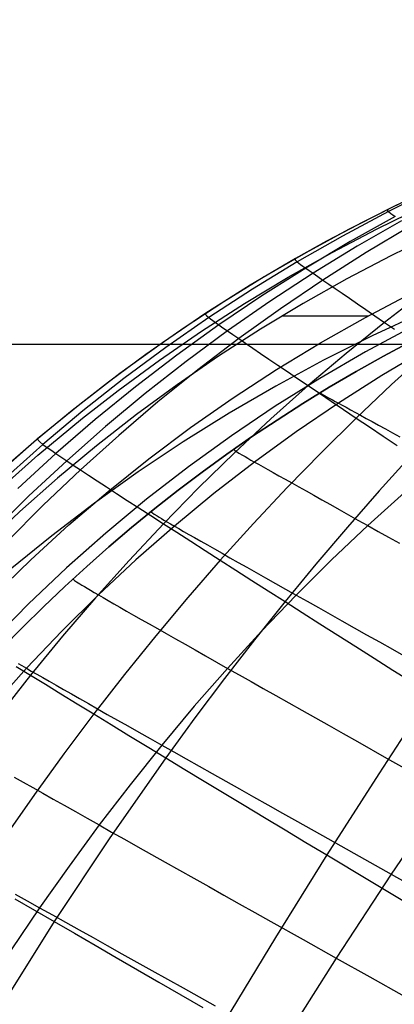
# Model space of a CAD drawing. Header units: millimetres. Extents: x -58 to 58, y -58 to 57.
# Tile 51 of 102: x 32 to 41, y -15 to 8. Entities that reach past the tile are written whole.
import ezdxf

# ---------------------------------------------------------------- set-up
doc = ezdxf.new("R2010")
doc.units = ezdxf.units.MM
doc.header["$MEASUREMENT"] = 0
doc.layers.add('Predefinito', color=5, linetype='Continuous')

msp = doc.modelspace()

# ---------------------------------------------------------------- linework, layer by layer
at = {"layer": 'Predefinito'}
for points in [[(53.846, 7.49), (52.5, 7.213), (51.185, 6.914), (49.901, 6.592), (48.649, 6.247), (47.427, 5.88), (46.235, 5.491), (45.071, 5.079), (43.937, 4.645), (42.83, 4.189), (41.751, 3.71), (40.699, 3.21), (39.674, 2.688), (38.675, 2.145), (37.702, 1.581), (36.755, 0.995), (35.832, 0.389), (34.934, -0.237), (34.06, -0.883), (33.21, -1.549), (32.382, -2.234), (31.577, -2.938)], [(53.846, 7.49), (52.5, 7.213), (51.185, 6.914), (49.901, 6.592), (48.649, 6.247), (47.427, 5.88), (46.235, 5.491), (45.071, 5.079), (43.937, 4.645), (42.83, 4.189), (41.751, 3.71), (40.699, 3.21), (39.674, 2.688), (38.675, 2.145), (37.702, 1.581), (36.755, 0.995), (35.832, 0.389), (34.934, -0.237), (34.06, -0.883), (33.21, -1.549), (32.382, -2.234), (31.577, -2.938)], [(54.037, 6.508), (52.879, 6.272), (51.726, 6.014), (50.579, 5.734), (49.439, 5.431), (48.304, 5.104), (46.615, 4.564), (46.057, 4.371), (44.949, 3.966), (43.856, 3.534), (42.777, 3.076), (41.713, 2.589), (40.665, 2.075), (39.632, 1.531), (38.615, 0.958), (37.615, 0.355), (36.631, -0.279), (35.664, -0.944), (34.715, -1.642), (33.783, -2.372), (32.874, -3.129), (31.993, -3.911), (31.139, -4.715)], [(31.384, -5.877), (32.247, -5.039), (33.138, -4.226), (34.057, -3.44), (35.005, -2.68), (35.98, -1.948), (36.976, -1.252), (37.989, -0.59), (39.02, 0.037), (40.068, 0.63), (41.132, 1.191), (42.213, 1.72), (43.309, 2.217), (44.421, 2.685), (45.548, 3.123), (46.688, 3.532), (47.843, 3.915), (49.007, 4.269), (50.177, 4.596), (51.354, 4.897), (52.536, 5.173), (53.724, 5.426), (54.917, 5.657), (56.115, 5.866)], [(38.121, 0.666), (40.132, 0.666)], [(41.149, 0.075), (40.495, -0.276), (39.854, -0.635), (39.224, -1.005), (38.607, -1.383), (38.002, -1.771), (37.408, -2.167), (36.825, -2.573), (36.254, -2.988), (35.693, -3.412), (35.143, -3.844), (34.603, -4.286), (34.074, -4.736), (33.554, -5.195), (33.044, -5.663), (32.544, -6.138), (32.053, -6.622), (31.572, -7.114)], [(31.572, -7.114), (32.053, -6.622), (32.544, -6.138), (33.044, -5.663), (33.554, -5.195), (34.074, -4.736), (34.603, -4.286), (35.143, -3.844), (35.693, -3.412), (36.254, -2.988), (36.825, -2.573), (37.408, -2.167), (38.002, -1.771), (38.607, -1.383), (39.224, -1.005), (39.854, -0.635), (40.495, -0.276), (41.149, 0.075)], [(41.149, 0.075), (40.495, -0.276), (39.854, -0.635), (39.224, -1.005), (38.607, -1.383), (38.002, -1.771), (37.408, -2.167), (36.825, -2.573), (36.254, -2.988), (35.693, -3.412), (35.143, -3.844), (34.603, -4.286), (34.074, -4.736), (33.554, -5.195), (33.044, -5.663), (32.544, -6.138), (32.053, -6.622), (31.572, -7.114)], [(56.5, 0), (-56.5, 0)], [(54.5, 0), (-54.5, 0)]]:
    msp.add_lwpolyline(points, dxfattribs=at)
at = {"layer": 'Predefinito', "extrusion": (-9.13192e-06, -8.31874e-06, 1)}
msp.add_lwpolyline([(57.253, 5.035), (54.746, 4.648), (53.497, 4.423), (52.251, 4.175), (51.011, 3.903), (49.776, 3.606), (48.549, 3.283), (47.329, 2.932), (46.116, 2.553), (44.912, 2.144), (43.72, 1.705), (42.54, 1.234), (41.375, 0.731), (40.225, 0.196), (39.092, -0.373), (37.977, -0.975), (36.883, -1.61), (35.81, -2.279), (34.759, -2.981), (33.734, -3.715), (32.735, -4.478), (31.762, -5.271), (30.813, -6.095), (29.891, -6.946), (28.997, -7.822), (28.13, -8.723), (27.291, -9.647), (26.479, -10.594), (25.694, -11.561), (24.938, -12.547), (24.209, -13.551), (23.507, -14.573), (22.832, -15.611), (22.185, -16.664), (21.564, -17.73), (20.971, -18.81), (20.404, -19.902), (19.863, -21.005), (19.348, -22.118), (18.863, -23.242), (18.635, -23.809), (18.417, -24.38), (18.211, -24.954), (18.018, -25.532), (17.84, -26.114), (17.677, -26.7), (17.53, -27.29), (17.398, -27.882), (17.336, -28.197)], dxfattribs=at)
at = {"layer": 'Predefinito', "extrusion": (0.891491, 0.453039, 0)}
msp.add_lwpolyline([(-16.573, 320), (-16.551, 320), (-16.528, 319.999), (-16.506, 319.998), (-16.483, 319.996), (-16.46, 319.994), (-16.437, 319.991), (-16.414, 319.987), (-16.391, 319.983), (-16.368, 319.979), (-16.344, 319.974), (-16.321, 319.968), (-16.298, 319.961), (-16.275, 319.954), (-16.251, 319.947), (-16.228, 319.939), (-16.205, 319.93), (-16.182, 319.92), (-16.159, 319.91), (-16.136, 319.9), (-16.114, 319.888), (-16.091, 319.876), (-16.069, 319.864), (-16.047, 319.851), (-16.026, 319.837), (-16.005, 319.823), (-15.984, 319.808), (-15.963, 319.792), (-15.943, 319.776), (-15.923, 319.76), (-15.903, 319.743), (-15.884, 319.725), (-15.866, 319.707), (-15.848, 319.689), (-15.83, 319.67), (-15.813, 319.65), (-15.797, 319.63), (-15.781, 319.61), (-15.765, 319.589), (-15.75, 319.568), (-15.736, 319.547), (-15.722, 319.526), (-15.709, 319.504), (-15.697, 319.482), (-15.685, 319.459), (-15.673, 319.437), (-15.663, 319.414), (-15.653, 319.391), (-15.643, 319.368), (-15.634, 319.345), (-15.626, 319.322), (-15.619, 319.298), (-15.612, 319.275), (-15.605, 319.252), (-15.599, 319.229), (-15.594, 319.205), (-15.59, 319.182), (-15.586, 319.159), (-15.582, 319.136), (-15.579, 319.113), (-15.577, 319.09), (-15.575, 319.067), (-15.574, 319.045), (-15.573, 319.022), (-15.573, 319)], dxfattribs=at)
at = {"layer": 'Predefinito', "extrusion": (0.86392, 0.50363, 0)}
msp.add_lwpolyline([(-18.62, 320), (-18.598, 320), (-18.575, 319.999), (-18.553, 319.998), (-18.53, 319.996), (-18.507, 319.994), (-18.484, 319.991), (-18.461, 319.987), (-18.438, 319.983), (-18.415, 319.979), (-18.391, 319.974), (-18.368, 319.968), (-18.345, 319.961), (-18.321, 319.954), (-18.298, 319.947), (-18.275, 319.939), (-18.252, 319.93), (-18.229, 319.92), (-18.206, 319.91), (-18.183, 319.9), (-18.16, 319.888), (-18.138, 319.876), (-18.116, 319.864), (-18.094, 319.851), (-18.073, 319.837), (-18.051, 319.823), (-18.03, 319.808), (-18.01, 319.792), (-17.989, 319.776), (-17.97, 319.76), (-17.95, 319.743), (-17.931, 319.725), (-17.913, 319.707), (-17.895, 319.689), (-17.877, 319.67), (-17.86, 319.65), (-17.843, 319.63), (-17.827, 319.61), (-17.812, 319.589), (-17.797, 319.568), (-17.783, 319.547), (-17.769, 319.526), (-17.756, 319.504), (-17.743, 319.482), (-17.731, 319.459), (-17.72, 319.437), (-17.709, 319.414), (-17.699, 319.391), (-17.69, 319.368), (-17.681, 319.345), (-17.673, 319.322), (-17.665, 319.298), (-17.658, 319.275), (-17.652, 319.252), (-17.646, 319.229), (-17.641, 319.205), (-17.636, 319.182), (-17.632, 319.159), (-17.629, 319.136), (-17.626, 319.113), (-17.624, 319.09), (-17.622, 319.067), (-17.621, 319.045), (-17.62, 319.022), (-17.62, 319)], dxfattribs=at)
at = {"layer": 'Predefinito', "extrusion": (0.832214, 0.554454, 0)}
msp.add_lwpolyline([(-20.542, 320), (-20.52, 320), (-20.498, 319.999), (-20.475, 319.998), (-20.452, 319.996), (-20.43, 319.994), (-20.407, 319.991), (-20.384, 319.987), (-20.36, 319.983), (-20.337, 319.979), (-20.314, 319.974), (-20.29, 319.968), (-20.267, 319.961), (-20.244, 319.954), (-20.221, 319.947), (-20.197, 319.939), (-20.174, 319.93), (-20.151, 319.92), (-20.128, 319.91), (-20.106, 319.9), (-20.083, 319.888), (-20.061, 319.876), (-20.039, 319.864), (-20.017, 319.851), (-19.995, 319.837), (-19.974, 319.823), (-19.953, 319.808), (-19.932, 319.792), (-19.912, 319.776), (-19.892, 319.76), (-19.873, 319.743), (-19.854, 319.725), (-19.835, 319.707), (-19.817, 319.689), (-19.8, 319.67), (-19.782, 319.65), (-19.766, 319.63), (-19.75, 319.61), (-19.734, 319.589), (-19.72, 319.568), (-19.705, 319.547), (-19.692, 319.526), (-19.678, 319.504), (-19.666, 319.482), (-19.654, 319.459), (-19.643, 319.437), (-19.632, 319.414), (-19.622, 319.391), (-19.613, 319.368), (-19.604, 319.345), (-19.595, 319.322), (-19.588, 319.298), (-19.581, 319.275), (-19.575, 319.252), (-19.569, 319.229), (-19.564, 319.205), (-19.559, 319.182), (-19.555, 319.159), (-19.552, 319.136), (-19.549, 319.113), (-19.546, 319.09), (-19.545, 319.067), (-19.543, 319.045), (-19.543, 319.022), (-19.542, 319)], dxfattribs=at)
at = {"layer": 'Predefinito', "extrusion": (1, 0, 0)}
for points in [[(0.389, 319), (0.389, 59.999)], [(-2.234, 319), (-2.234, 59.999)], [(-4.736, 319), (-4.736, 60)]]:
    msp.add_lwpolyline(points, dxfattribs=at)
at = {"layer": 'Predefinito', "extrusion": (0.856505, 0.516139, 0)}
msp.add_lwpolyline([(-20.106, 320), (-20.128, 320), (-20.15, 319.999), (-20.173, 319.998), (-20.195, 319.996), (-20.218, 319.994), (-20.241, 319.991), (-20.264, 319.987), (-20.288, 319.983), (-20.311, 319.979), (-20.334, 319.974), (-20.357, 319.968), (-20.381, 319.961), (-20.404, 319.954), (-20.427, 319.947), (-20.451, 319.939), (-20.474, 319.93), (-20.497, 319.92), (-20.52, 319.91), (-20.542, 319.9), (-20.565, 319.888), (-20.587, 319.876), (-20.609, 319.864), (-20.631, 319.851), (-20.653, 319.837), (-20.674, 319.823), (-20.695, 319.808), (-20.716, 319.792), (-20.736, 319.776), (-20.756, 319.76), (-20.775, 319.743), (-20.794, 319.725), (-20.813, 319.707), (-20.831, 319.689), (-20.848, 319.67), (-20.865, 319.65), (-20.882, 319.63), (-20.898, 319.61), (-20.913, 319.589), (-20.928, 319.568), (-20.943, 319.547), (-20.956, 319.526), (-20.969, 319.504), (-20.982, 319.482), (-20.994, 319.459), (-21.005, 319.437), (-21.016, 319.414), (-21.026, 319.391), (-21.035, 319.368), (-21.044, 319.345), (-21.052, 319.322), (-21.06, 319.298), (-21.067, 319.275), (-21.073, 319.252), (-21.079, 319.229), (-21.084, 319.205), (-21.089, 319.182), (-21.093, 319.159), (-21.096, 319.136), (-21.099, 319.113), (-21.101, 319.09), (-21.103, 319.067), (-21.105, 319.045), (-21.105, 319.022), (-21.106, 319)], dxfattribs=at)
at = {"layer": 'Predefinito', "extrusion": (0.796726, 0.604341, 0)}
msp.add_lwpolyline([(-22.288, 320), (-22.266, 320), (-22.243, 319.999), (-22.221, 319.998), (-22.198, 319.996), (-22.175, 319.994), (-22.152, 319.991), (-22.129, 319.987), (-22.106, 319.983), (-22.083, 319.979), (-22.059, 319.974), (-22.036, 319.968), (-22.013, 319.961), (-21.989, 319.954), (-21.966, 319.947), (-21.943, 319.939), (-21.92, 319.93), (-21.897, 319.92), (-21.874, 319.91), (-21.851, 319.9), (-21.828, 319.888), (-21.806, 319.876), (-21.784, 319.864), (-21.762, 319.851), (-21.741, 319.837), (-21.719, 319.823), (-21.698, 319.808), (-21.678, 319.792), (-21.657, 319.776), (-21.638, 319.76), (-21.618, 319.743), (-21.599, 319.725), (-21.581, 319.707), (-21.563, 319.689), (-21.545, 319.67), (-21.528, 319.65), (-21.511, 319.63), (-21.495, 319.61), (-21.48, 319.589), (-21.465, 319.568), (-21.451, 319.547), (-21.437, 319.526), (-21.424, 319.504), (-21.411, 319.482), (-21.4, 319.459), (-21.388, 319.437), (-21.378, 319.414), (-21.367, 319.391), (-21.358, 319.368), (-21.349, 319.345), (-21.341, 319.322), (-21.333, 319.298), (-21.326, 319.275), (-21.32, 319.252), (-21.314, 319.229), (-21.309, 319.205), (-21.304, 319.182), (-21.3, 319.159), (-21.297, 319.136), (-21.294, 319.113), (-21.292, 319.09), (-21.29, 319.067), (-21.289, 319.045), (-21.288, 319.022), (-21.288, 319)], dxfattribs=at)
at = {"layer": 'Predefinito', "extrusion": (0.78733, 0.616531, 0)}
msp.add_lwpolyline([(-22.691, 320), (-22.669, 320), (-22.646, 319.999), (-22.624, 319.998), (-22.601, 319.996), (-22.578, 319.994), (-22.555, 319.991), (-22.532, 319.987), (-22.509, 319.983), (-22.486, 319.979), (-22.463, 319.974), (-22.439, 319.968), (-22.416, 319.961), (-22.393, 319.954), (-22.369, 319.947), (-22.346, 319.939), (-22.323, 319.93), (-22.3, 319.92), (-22.277, 319.91), (-22.254, 319.9), (-22.232, 319.888), (-22.209, 319.876), (-22.187, 319.864), (-22.165, 319.851), (-22.144, 319.837), (-22.123, 319.823), (-22.102, 319.808), (-22.081, 319.792), (-22.061, 319.776), (-22.041, 319.76), (-22.021, 319.743), (-22.002, 319.725), (-21.984, 319.707), (-21.966, 319.689), (-21.948, 319.67), (-21.931, 319.65), (-21.915, 319.63), (-21.899, 319.61), (-21.883, 319.589), (-21.868, 319.568), (-21.854, 319.547), (-21.84, 319.526), (-21.827, 319.504), (-21.815, 319.482), (-21.803, 319.459), (-21.791, 319.437), (-21.781, 319.414), (-21.771, 319.391), (-21.761, 319.368), (-21.752, 319.345), (-21.744, 319.322), (-21.737, 319.298), (-21.73, 319.275), (-21.723, 319.252), (-21.717, 319.229), (-21.712, 319.205), (-21.708, 319.182), (-21.704, 319.159), (-21.7, 319.136), (-21.697, 319.113), (-21.695, 319.09), (-21.693, 319.067), (-21.692, 319.045), (-21.691, 319.022), (-21.691, 319)], dxfattribs=at)
at = {"layer": 'Predefinito', "extrusion": (0.777741, 0.628585, 0)}
msp.add_lwpolyline([(-23.08, 320), (-23.058, 320), (-23.035, 319.999), (-23.013, 319.998), (-22.99, 319.996), (-22.967, 319.994), (-22.944, 319.991), (-22.921, 319.987), (-22.898, 319.983), (-22.875, 319.979), (-22.852, 319.974), (-22.828, 319.968), (-22.805, 319.961), (-22.782, 319.954), (-22.758, 319.947), (-22.735, 319.939), (-22.712, 319.93), (-22.689, 319.92), (-22.666, 319.91), (-22.643, 319.9), (-22.621, 319.888), (-22.598, 319.876), (-22.576, 319.864), (-22.554, 319.851), (-22.533, 319.837), (-22.512, 319.823), (-22.491, 319.808), (-22.47, 319.792), (-22.45, 319.776), (-22.43, 319.76), (-22.41, 319.743), (-22.391, 319.725), (-22.373, 319.707), (-22.355, 319.689), (-22.337, 319.67), (-22.32, 319.65), (-22.304, 319.63), (-22.288, 319.61), (-22.272, 319.589), (-22.257, 319.568), (-22.243, 319.547), (-22.229, 319.526), (-22.216, 319.504), (-22.204, 319.482), (-22.192, 319.459), (-22.18, 319.437), (-22.17, 319.414), (-22.16, 319.391), (-22.15, 319.368), (-22.141, 319.345), (-22.133, 319.322), (-22.126, 319.298), (-22.119, 319.275), (-22.112, 319.252), (-22.107, 319.229), (-22.101, 319.205), (-22.097, 319.182), (-22.093, 319.159), (-22.089, 319.136), (-22.086, 319.113), (-22.084, 319.09), (-22.082, 319.067), (-22.081, 319.045), (-22.08, 319.022), (-22.08, 319)], dxfattribs=at)
at = {"layer": 'Predefinito', "extrusion": (0.780156, 0.625585, 0)}
msp.add_lwpolyline([(-22.984, 320), (-22.962, 320), (-22.94, 319.999), (-22.917, 319.998), (-22.894, 319.996), (-22.871, 319.994), (-22.848, 319.991), (-22.825, 319.987), (-22.802, 319.983), (-22.779, 319.979), (-22.756, 319.974), (-22.732, 319.968), (-22.709, 319.961), (-22.686, 319.954), (-22.662, 319.947), (-22.639, 319.939), (-22.616, 319.93), (-22.593, 319.92), (-22.57, 319.91), (-22.547, 319.9), (-22.525, 319.888), (-22.503, 319.876), (-22.48, 319.864), (-22.459, 319.851), (-22.437, 319.837), (-22.416, 319.823), (-22.395, 319.808), (-22.374, 319.792), (-22.354, 319.776), (-22.334, 319.76), (-22.315, 319.743), (-22.296, 319.725), (-22.277, 319.707), (-22.259, 319.689), (-22.241, 319.67), (-22.224, 319.65), (-22.208, 319.63), (-22.192, 319.61), (-22.176, 319.589), (-22.161, 319.568), (-22.147, 319.547), (-22.133, 319.526), (-22.12, 319.504), (-22.108, 319.482), (-22.096, 319.459), (-22.085, 319.437), (-22.074, 319.414), (-22.064, 319.391), (-22.054, 319.368), (-22.046, 319.345), (-22.037, 319.322), (-22.03, 319.298), (-22.023, 319.275), (-22.016, 319.252), (-22.011, 319.229), (-22.005, 319.205), (-22.001, 319.182), (-21.997, 319.159), (-21.993, 319.136), (-21.991, 319.113), (-21.988, 319.09), (-21.986, 319.067), (-21.985, 319.045), (-21.984, 319.022), (-21.984, 319)], dxfattribs=at)
at = {"layer": 'Predefinito', "extrusion": (0.782559, 0.622576, 0)}
msp.add_lwpolyline([(-22.887, 320), (-22.865, 320), (-22.843, 319.999), (-22.82, 319.998), (-22.797, 319.996), (-22.775, 319.994), (-22.752, 319.991), (-22.729, 319.987), (-22.705, 319.983), (-22.682, 319.979), (-22.659, 319.974), (-22.636, 319.968), (-22.612, 319.961), (-22.589, 319.954), (-22.566, 319.947), (-22.542, 319.939), (-22.519, 319.93), (-22.496, 319.92), (-22.473, 319.91), (-22.451, 319.9), (-22.428, 319.888), (-22.406, 319.876), (-22.384, 319.864), (-22.362, 319.851), (-22.34, 319.837), (-22.319, 319.823), (-22.298, 319.808), (-22.277, 319.792), (-22.257, 319.776), (-22.237, 319.76), (-22.218, 319.743), (-22.199, 319.725), (-22.18, 319.707), (-22.162, 319.689), (-22.145, 319.67), (-22.128, 319.65), (-22.111, 319.63), (-22.095, 319.61), (-22.08, 319.589), (-22.065, 319.568), (-22.05, 319.547), (-22.037, 319.526), (-22.023, 319.504), (-22.011, 319.482), (-21.999, 319.459), (-21.988, 319.437), (-21.977, 319.414), (-21.967, 319.391), (-21.958, 319.368), (-21.949, 319.345), (-21.941, 319.322), (-21.933, 319.298), (-21.926, 319.275), (-21.92, 319.252), (-21.914, 319.229), (-21.909, 319.205), (-21.904, 319.182), (-21.9, 319.159), (-21.897, 319.136), (-21.894, 319.113), (-21.891, 319.09), (-21.89, 319.067), (-21.888, 319.045), (-21.888, 319.022), (-21.887, 319)], dxfattribs=at)
at = {"layer": 'Predefinito', "extrusion": (0.820319, 0.571907, 0)}
msp.add_lwpolyline([(-22.17, 320), (-22.192, 320), (-22.214, 319.999), (-22.237, 319.998), (-22.26, 319.996), (-22.282, 319.994), (-22.305, 319.991), (-22.328, 319.987), (-22.352, 319.983), (-22.375, 319.979), (-22.398, 319.974), (-22.422, 319.968), (-22.445, 319.961), (-22.468, 319.954), (-22.491, 319.947), (-22.515, 319.939), (-22.538, 319.93), (-22.561, 319.92), (-22.584, 319.91), (-22.606, 319.9), (-22.629, 319.888), (-22.651, 319.876), (-22.673, 319.864), (-22.695, 319.851), (-22.717, 319.837), (-22.738, 319.823), (-22.759, 319.808), (-22.78, 319.792), (-22.8, 319.776), (-22.82, 319.76), (-22.839, 319.743), (-22.858, 319.725), (-22.877, 319.707), (-22.895, 319.689), (-22.912, 319.67), (-22.93, 319.65), (-22.946, 319.63), (-22.962, 319.61), (-22.978, 319.589), (-22.992, 319.568), (-23.007, 319.547), (-23.02, 319.526), (-23.034, 319.504), (-23.046, 319.482), (-23.058, 319.459), (-23.069, 319.437), (-23.08, 319.414), (-23.09, 319.391), (-23.1, 319.368), (-23.108, 319.345), (-23.117, 319.322), (-23.124, 319.298), (-23.131, 319.275), (-23.137, 319.252), (-23.143, 319.229), (-23.148, 319.205), (-23.153, 319.182), (-23.157, 319.159), (-23.16, 319.136), (-23.163, 319.113), (-23.166, 319.09), (-23.167, 319.067), (-23.169, 319.045), (-23.169, 319.022), (-23.17, 319)], dxfattribs=at)
at = {"layer": 'Predefinito', "extrusion": (0.810542, 0.58568, 0)}
msp.add_lwpolyline([(-22.652, 320), (-22.675, 320), (-22.697, 319.999), (-22.719, 319.998), (-22.742, 319.996), (-22.765, 319.994), (-22.788, 319.991), (-22.811, 319.987), (-22.834, 319.983), (-22.858, 319.979), (-22.881, 319.974), (-22.904, 319.968), (-22.927, 319.961), (-22.951, 319.954), (-22.974, 319.947), (-22.997, 319.939), (-23.02, 319.93), (-23.043, 319.92), (-23.066, 319.91), (-23.089, 319.9), (-23.112, 319.888), (-23.134, 319.876), (-23.156, 319.864), (-23.178, 319.851), (-23.2, 319.837), (-23.221, 319.823), (-23.242, 319.808), (-23.262, 319.792), (-23.283, 319.776), (-23.302, 319.76), (-23.322, 319.743), (-23.341, 319.725), (-23.359, 319.707), (-23.377, 319.689), (-23.395, 319.67), (-23.412, 319.65), (-23.429, 319.63), (-23.445, 319.61), (-23.46, 319.589), (-23.475, 319.568), (-23.489, 319.547), (-23.503, 319.526), (-23.516, 319.504), (-23.529, 319.482), (-23.541, 319.459), (-23.552, 319.437), (-23.563, 319.414), (-23.573, 319.391), (-23.582, 319.368), (-23.591, 319.345), (-23.599, 319.322), (-23.607, 319.298), (-23.614, 319.275), (-23.62, 319.252), (-23.626, 319.229), (-23.631, 319.205), (-23.636, 319.182), (-23.64, 319.159), (-23.643, 319.136), (-23.646, 319.113), (-23.648, 319.09), (-23.65, 319.067), (-23.651, 319.045), (-23.652, 319.022), (-23.652, 319)], dxfattribs=at)
at = {"layer": 'Predefinito', "extrusion": (0.800494, 0.599341, 0)}
msp.add_lwpolyline([(-23.12, 320), (-23.142, 320), (-23.164, 319.999), (-23.187, 319.998), (-23.209, 319.996), (-23.232, 319.994), (-23.255, 319.991), (-23.278, 319.987), (-23.302, 319.983), (-23.325, 319.979), (-23.348, 319.974), (-23.371, 319.968), (-23.395, 319.961), (-23.418, 319.954), (-23.441, 319.947), (-23.465, 319.939), (-23.488, 319.93), (-23.511, 319.92), (-23.534, 319.91), (-23.556, 319.9), (-23.579, 319.888), (-23.601, 319.876), (-23.623, 319.864), (-23.645, 319.851), (-23.667, 319.837), (-23.688, 319.823), (-23.709, 319.808), (-23.73, 319.792), (-23.75, 319.776), (-23.77, 319.76), (-23.789, 319.743), (-23.808, 319.725), (-23.827, 319.707), (-23.845, 319.689), (-23.862, 319.67), (-23.879, 319.65), (-23.896, 319.63), (-23.912, 319.61), (-23.927, 319.589), (-23.942, 319.568), (-23.957, 319.547), (-23.97, 319.526), (-23.983, 319.504), (-23.996, 319.482), (-24.008, 319.459), (-24.019, 319.437), (-24.03, 319.414), (-24.04, 319.391), (-24.049, 319.368), (-24.058, 319.345), (-24.066, 319.322), (-24.074, 319.298), (-24.081, 319.275), (-24.087, 319.252), (-24.093, 319.229), (-24.098, 319.205), (-24.103, 319.182), (-24.107, 319.159), (-24.11, 319.136), (-24.113, 319.113), (-24.116, 319.09), (-24.117, 319.067), (-24.119, 319.045), (-24.119, 319.022), (-24.12, 319)], dxfattribs=at)
at = {"layer": 'Predefinito', "extrusion": (0.805551, 0.592526, 0)}
msp.add_lwpolyline([(-22.888, 320), (-22.91, 320), (-22.933, 319.999), (-22.955, 319.998), (-22.978, 319.996), (-23.001, 319.994), (-23.024, 319.991), (-23.047, 319.987), (-23.07, 319.983), (-23.093, 319.979), (-23.116, 319.974), (-23.14, 319.968), (-23.163, 319.961), (-23.186, 319.954), (-23.21, 319.947), (-23.233, 319.939), (-23.256, 319.93), (-23.279, 319.92), (-23.302, 319.91), (-23.325, 319.9), (-23.347, 319.888), (-23.37, 319.876), (-23.392, 319.864), (-23.414, 319.851), (-23.435, 319.837), (-23.456, 319.823), (-23.477, 319.808), (-23.498, 319.792), (-23.518, 319.776), (-23.538, 319.76), (-23.558, 319.743), (-23.577, 319.725), (-23.595, 319.707), (-23.613, 319.689), (-23.631, 319.67), (-23.648, 319.65), (-23.664, 319.63), (-23.68, 319.61), (-23.696, 319.589), (-23.711, 319.568), (-23.725, 319.547), (-23.739, 319.526), (-23.752, 319.504), (-23.764, 319.482), (-23.776, 319.459), (-23.788, 319.437), (-23.798, 319.414), (-23.808, 319.391), (-23.818, 319.368), (-23.827, 319.345), (-23.835, 319.322), (-23.842, 319.298), (-23.849, 319.275), (-23.856, 319.252), (-23.861, 319.229), (-23.867, 319.205), (-23.871, 319.182), (-23.875, 319.159), (-23.879, 319.136), (-23.882, 319.113), (-23.884, 319.09), (-23.886, 319.067), (-23.887, 319.045), (-23.888, 319.022), (-23.888, 319)], dxfattribs=at)
at = {"layer": 'Predefinito', "extrusion": (0.75814, 0.652092, 0)}
msp.add_lwpolyline([(-23.81, 320), (-23.787, 320), (-23.765, 319.999), (-23.742, 319.998), (-23.72, 319.996), (-23.697, 319.994), (-23.674, 319.991), (-23.651, 319.987), (-23.628, 319.983), (-23.604, 319.979), (-23.581, 319.974), (-23.558, 319.968), (-23.534, 319.961), (-23.511, 319.954), (-23.488, 319.947), (-23.465, 319.939), (-23.442, 319.93), (-23.418, 319.92), (-23.396, 319.91), (-23.373, 319.9), (-23.35, 319.888), (-23.328, 319.876), (-23.306, 319.864), (-23.284, 319.851), (-23.262, 319.837), (-23.241, 319.823), (-23.22, 319.808), (-23.2, 319.792), (-23.179, 319.776), (-23.159, 319.76), (-23.14, 319.743), (-23.121, 319.725), (-23.103, 319.707), (-23.084, 319.689), (-23.067, 319.67), (-23.05, 319.65), (-23.033, 319.63), (-23.017, 319.61), (-23.002, 319.589), (-22.987, 319.568), (-22.973, 319.547), (-22.959, 319.526), (-22.946, 319.504), (-22.933, 319.482), (-22.921, 319.459), (-22.91, 319.437), (-22.899, 319.414), (-22.889, 319.391), (-22.88, 319.368), (-22.871, 319.345), (-22.863, 319.322), (-22.855, 319.298), (-22.848, 319.275), (-22.842, 319.252), (-22.836, 319.229), (-22.831, 319.205), (-22.826, 319.182), (-22.822, 319.159), (-22.819, 319.136), (-22.816, 319.113), (-22.814, 319.09), (-22.812, 319.067), (-22.811, 319.045), (-22.81, 319.022), (-22.81, 319)], dxfattribs=at)
at = {"layer": 'Predefinito', "extrusion": (0.779768, 0.626068, 0)}
msp.add_lwpolyline([(-24, 320), (-24.022, 320), (-24.044, 319.999), (-24.067, 319.998), (-24.089, 319.996), (-24.112, 319.994), (-24.135, 319.991), (-24.158, 319.987), (-24.182, 319.983), (-24.205, 319.979), (-24.228, 319.974), (-24.251, 319.968), (-24.275, 319.961), (-24.298, 319.954), (-24.321, 319.947), (-24.345, 319.939), (-24.368, 319.93), (-24.391, 319.92), (-24.414, 319.91), (-24.436, 319.9), (-24.459, 319.888), (-24.481, 319.876), (-24.503, 319.864), (-24.525, 319.851), (-24.547, 319.837), (-24.568, 319.823), (-24.589, 319.808), (-24.61, 319.792), (-24.63, 319.776), (-24.65, 319.76), (-24.669, 319.743), (-24.688, 319.725), (-24.707, 319.707), (-24.725, 319.689), (-24.742, 319.67), (-24.759, 319.65), (-24.776, 319.63), (-24.792, 319.61), (-24.807, 319.589), (-24.822, 319.568), (-24.837, 319.547), (-24.85, 319.526), (-24.863, 319.504), (-24.876, 319.482), (-24.888, 319.459), (-24.899, 319.437), (-24.91, 319.414), (-24.92, 319.391), (-24.929, 319.368), (-24.938, 319.345), (-24.946, 319.322), (-24.954, 319.298), (-24.961, 319.275), (-24.967, 319.252), (-24.973, 319.229), (-24.978, 319.205), (-24.983, 319.182), (-24.987, 319.159), (-24.99, 319.136), (-24.993, 319.113), (-24.996, 319.09), (-24.997, 319.067), (-24.999, 319.045), (-24.999, 319.022), (-25, 319)], dxfattribs=at)
at = {"layer": 'Predefinito', "extrusion": (0.736595, 0.676334, 0)}
msp.add_lwpolyline([(-25.519, 320), (-25.541, 320), (-25.563, 319.999), (-25.586, 319.998), (-25.608, 319.996), (-25.631, 319.994), (-25.654, 319.991), (-25.677, 319.987), (-25.701, 319.983), (-25.724, 319.979), (-25.747, 319.974), (-25.77, 319.968), (-25.794, 319.961), (-25.817, 319.954), (-25.84, 319.947), (-25.864, 319.939), (-25.887, 319.93), (-25.91, 319.92), (-25.933, 319.91), (-25.955, 319.9), (-25.978, 319.888), (-26, 319.876), (-26.022, 319.864), (-26.044, 319.851), (-26.066, 319.837), (-26.087, 319.823), (-26.108, 319.808), (-26.129, 319.792), (-26.149, 319.776), (-26.169, 319.76), (-26.188, 319.743), (-26.207, 319.725), (-26.226, 319.707), (-26.244, 319.689), (-26.261, 319.67), (-26.278, 319.65), (-26.295, 319.63), (-26.311, 319.61), (-26.326, 319.589), (-26.341, 319.568), (-26.356, 319.547), (-26.369, 319.526), (-26.382, 319.504), (-26.395, 319.482), (-26.407, 319.459), (-26.418, 319.437), (-26.429, 319.414), (-26.439, 319.391), (-26.448, 319.368), (-26.457, 319.345), (-26.465, 319.322), (-26.473, 319.298), (-26.48, 319.275), (-26.486, 319.252), (-26.492, 319.229), (-26.497, 319.205), (-26.502, 319.182), (-26.506, 319.159), (-26.509, 319.136), (-26.512, 319.113), (-26.515, 319.09), (-26.516, 319.067), (-26.518, 319.045), (-26.518, 319.022), (-26.519, 319)], dxfattribs=at)
at = {"layer": 'Predefinito'}
for points in [[(53.839, 7.597, 56.521), (53.121, 7.463, 56.405), (51.925, 7.21, 56.211), (50.746, 6.924, 56.031), (49.583, 6.61, 55.872), (48.434, 6.27, 55.743), (47.007, 5.807, 55.607), (46.156, 5.509, 55.529), (45.026, 5.088, 55.426), (43.905, 4.637, 55.328), (42.793, 4.157, 55.234), (41.693, 3.647, 55.145), (40.606, 3.106, 55.059), (39.532, 2.534, 54.978), (38.474, 1.93, 54.901), (37.432, 1.295, 54.829), (36.409, 0.628, 54.76), (35.406, -0.07, 54.696), (34.424, -0.799, 54.636), (33.465, -1.556, 54.581), (32.53, -2.341, 54.53), (31.621, -3.153, 54.483)], [(53.846, 7.49, 60.002), (52.051, 7.115, 60.001), (50.271, 6.688, 60), (48.505, 6.206, 59.999), (46.752, 5.664, 59.999), (45.87, 5.365, 59.999), (44.994, 5.05, 59.999), (44.124, 4.719, 59.999), (43.262, 4.371, 60), (42.407, 4.006, 60), (41.56, 3.622, 60), (40.72, 3.221, 60), (39.888, 2.8, 60)], [(31.516, -3.389, 319.707), (32.413, -2.593, 319.707), (33.456, -1.727, 319.707), (34.288, -1.079, 319.707), (35.254, -0.368, 319.707), (36.239, 0.31, 319.707), (37.241, 0.955, 319.707), (38.259, 1.569, 319.707), (39.294, 2.152, 319.707), (40.344, 2.705, 319.707), (41.41, 3.228, 319.707), (42.492, 3.723, 319.707), (43.588, 4.188, 319.707), (44.698, 4.627, 319.707), (46.105, 5.137, 319.707), (46.958, 5.423, 319.707), (48.101, 5.781, 319.707), (49.25, 6.113, 319.707), (50.405, 6.42, 319.707), (51.565, 6.703, 319.707), (52.731, 6.963, 319.707), (53.902, 7.202, 319.707)], [(56.919, 5.279, 319.707), (55.224, 4.994, 319.707), (54.006, 4.762, 319.707), (52.792, 4.506, 319.707), (51.584, 4.225, 319.707), (50.381, 3.918, 319.707), (49.184, 3.584, 319.707), (47.696, 3.124, 319.707), (46.811, 2.827, 319.707), (45.646, 2.404, 319.707), (44.496, 1.952, 319.707), (43.363, 1.468, 319.707), (42.247, 0.953, 319.707), (41.148, 0.405, 319.707), (40.068, -0.178, 319.707), (39.005, -0.795, 319.707), (37.961, -1.448, 319.707), (36.936, -2.137, 319.707), (35.93, -2.864, 319.707), (34.949, -3.624, 319.707), (33.999, -4.414, 319.707), (33.079, -5.231, 319.707), (32.188, -6.076, 319.707), (31.325, -6.949, 319.707)], [(40.591, 3.157, 60.001), (40.577, 3.132, 56.322), (40.606, 3.106, 55.059), (40.666, 3.063, 53.782), (40.71, 3.032, 53.138), (40.765, 2.994, 52.491)], [(39.888, 2.8, 60), (39.156, 2.411, 60), (38.431, 2.007, 60), (37.375, 1.383, 60), (36.338, 0.726, 60), (35.321, 0.037, 60), (34.325, -0.684, 60), (33.353, -1.435, 60), (32.406, -2.214, 60), (31.485, -3.022, 60), (30.588, -3.857, 60), (29.718, -4.718, 60), (28.874, -5.602, 60), (28.058, -6.508, 60), (27.269, -7.436, 60), (26.506, -8.384, 60), (25.77, -9.352, 60), (25.061, -10.336, 60), (24.379, -11.337, 60), (23.723, -12.354, 60), (23.092, -13.385, 60), (22.488, -14.43, 60), (21.909, -15.487, 60)], [(40.912, 2.894, 51.191), (39.872, 2.294, 51.049), (38.847, 1.663, 50.914), (37.838, 1.004, 50.786), (36.848, 0.315, 50.666), (35.875, -0.403, 50.553), (34.923, -1.15, 50.448), (33.993, -1.923, 50.351), (33.085, -2.722, 50.26), (32.201, -3.546, 50.178), (31.34, -4.394, 50.102)], [(40.765, 2.994, 52.491), (39.711, 2.405, 52.368), (38.672, 1.785, 52.252), (37.65, 1.135, 52.143), (36.645, 0.455, 52.039), (35.66, -0.255, 51.943), (34.696, -0.994, 51.852), (33.753, -1.761, 51.768), (32.835, -2.554, 51.691), (31.94, -3.373, 51.62)], [(41.108, 2.759, 49.904), (40.085, 2.146, 49.742), (39.077, 1.504, 49.589), (38.086, 0.833, 49.445), (37.111, 0.134, 49.309), (36.154, -0.594, 49.181), (35.217, -1.348, 49.062), (34.301, -2.129, 48.952), (33.407, -2.935, 48.85), (32.535, -3.764, 48.756), (31.686, -4.617, 48.671)], [(38.431, 2.007, 60.001), (38.417, 1.988, 57.491), (38.432, 1.967, 56.205), (38.474, 1.93, 54.901), (38.551, 1.872, 53.583), (38.605, 1.833, 52.919), (38.672, 1.785, 52.252), (38.752, 1.729, 51.583), (38.847, 1.663, 50.914), (38.955, 1.588, 50.249), (39.077, 1.504, 49.589), (39.213, 1.411, 48.935), (39.361, 1.308, 48.286), (39.523, 1.197, 47.643), (39.697, 1.077, 47.007), (39.883, 0.949, 46.378), (40.082, 0.812, 45.756), (40.292, 0.667, 45.141), (40.515, 0.514, 44.535), (40.749, 0.352, 43.936)], [(41.426, 1.217, 44.744), (40.515, 0.514, 44.535), (39.616, -0.214, 44.338), (38.732, -0.966, 44.153), (37.861, -1.741, 43.98), (37.006, -2.538, 43.819), (36.168, -3.357, 43.67), (35.347, -4.196, 43.533), (34.543, -5.055, 43.408), (33.757, -5.933, 43.294), (32.989, -6.828, 43.191), (32.239, -7.74, 43.1), (31.507, -8.668, 43.02)], [(36.338, 0.726, 60.001), (36.332, 0.702, 57.421), (36.355, 0.674, 56.1), (36.409, 0.628, 54.76), (36.45, 0.596, 54.085), (36.503, 0.557, 53.406), (36.567, 0.511, 52.724), (36.645, 0.455, 52.039), (36.739, 0.39, 51.352), (36.848, 0.315, 50.666), (36.972, 0.229, 49.985), (37.111, 0.134, 49.309), (37.265, 0.029, 48.639), (37.433, -0.086, 47.976), (37.615, -0.21, 47.319), (37.812, -0.343, 46.669), (38.022, -0.485, 46.028), (38.245, -0.637, 45.394), (38.482, -0.797, 44.769), (38.732, -0.966, 44.153), (38.994, -1.143, 43.546), (39.269, -1.329, 42.949), (39.556, -1.523, 42.363), (39.854, -1.724, 41.79), (40.163, -1.932, 41.229), (40.481, -2.146, 40.68), (40.808, -2.366, 40.144)], [(41.478, -0.119, 52.019), (40.449, -0.731, 51.92), (39.438, -1.375, 51.826), (38.447, -2.049, 51.739), (37.476, -2.753, 51.657), (36.527, -3.488, 51.58), (35.602, -4.252, 51.51), (34.702, -5.042, 51.445), (33.825, -5.861, 51.385), (32.972, -6.707, 51.331), (32.143, -7.578, 51.283), (31.341, -8.472, 51.241)], [(41.518, -0.179, 42.2), (40.681, -0.941, 41.988), (39.854, -1.724, 41.79), (39.04, -2.527, 41.605), (38.238, -3.35, 41.433), (37.449, -4.192, 41.275), (36.674, -5.051, 41.129), (35.914, -5.926, 40.996), (35.168, -6.819, 40.875), (34.437, -7.727, 40.766), (33.72, -8.648, 40.669), (33.018, -9.584, 40.584), (32.332, -10.532, 40.511), (31.66, -11.491, 40.449)], [(39.024, -1.126, 60), (39.03, -1.15, 56.914), (39.06, -1.169, 55.887), (39.112, -1.198, 54.862), (39.189, -1.24, 53.843), (39.238, -1.266, 53.336), (39.296, -1.298, 52.83), (39.362, -1.334, 52.327), (39.438, -1.375, 51.826), (39.523, -1.421, 51.328), (39.617, -1.473, 50.833), (39.721, -1.53, 50.341), (39.835, -1.592, 49.852), (39.957, -1.659, 49.367), (40.089, -1.731, 48.886), (40.229, -1.808, 48.409), (40.378, -1.89, 47.936), (40.535, -1.977, 47.468), (40.7, -2.068, 47.005), (40.874, -2.164, 46.547)], [(32.406, -2.214, 60), (32.415, -2.245, 57.308), (32.454, -2.282, 55.928), (32.53, -2.341, 54.53), (32.585, -2.381, 53.825), (32.653, -2.429, 53.116), (32.736, -2.486, 52.405), (32.835, -2.554, 51.691), (32.951, -2.632, 50.975), (33.085, -2.722, 50.26), (33.237, -2.823, 49.552), (33.407, -2.935, 48.85), (33.593, -3.057, 48.155), (33.796, -3.19, 47.468), (34.015, -3.333, 46.789), (34.251, -3.487, 46.119), (34.502, -3.65, 45.457), (34.768, -3.822, 44.806), (35.05, -4.005, 44.164), (35.347, -4.196, 43.533), (35.658, -4.397, 42.913), (35.984, -4.607, 42.305), (36.323, -4.825, 41.71), (36.674, -5.051, 41.129), (37.038, -5.283, 40.562), (37.412, -5.523, 40.01), (37.796, -5.768, 39.472), (38.19, -6.019, 38.947), (38.592, -6.276, 38.436), (39.003, -6.536, 37.939), (39.42, -6.802, 37.455), (39.845, -7.071, 36.983), (40.276, -7.344, 36.524), (40.713, -7.62, 36.077), (41.155, -7.898, 35.642)], [(36.998, -2.451, 60), (36.997, -2.467, 57.9), (37.014, -2.482, 56.849), (37.051, -2.507, 55.8), (37.111, -2.544, 54.754), (37.198, -2.595, 53.713), (37.254, -2.627, 53.196), (37.319, -2.664, 52.68), (37.392, -2.706, 52.167), (37.476, -2.753, 51.657), (37.57, -2.806, 51.149), (37.675, -2.865, 50.644), (37.789, -2.93, 50.143), (37.914, -3, 49.645), (38.048, -3.076, 49.152), (38.192, -3.156, 48.662), (38.346, -3.243, 48.177), (38.509, -3.334, 47.697), (38.68, -3.431, 47.221), (38.861, -3.532, 46.752), (39.051, -3.639, 46.287), (39.249, -3.75, 45.829), (39.456, -3.866, 45.376), (39.671, -3.986, 44.931), (39.894, -4.111, 44.491), (40.124, -4.241, 44.059), (40.363, -4.375, 43.634), (40.609, -4.513, 43.216), (40.862, -4.655, 42.806)], [(41.144, -2.592, 39.62), (40.391, -3.425, 39.431), (39.647, -4.275, 39.256), (38.913, -5.14, 39.095), (38.19, -6.019, 38.947), (37.477, -6.913, 38.812), (36.774, -7.821, 38.69), (36.082, -8.741, 38.58), (35.402, -9.673, 38.483), (34.075, -11.57, 38.323), (32.794, -13.506, 38.21), (31.558, -15.475, 38.142)], [(40.985, -3.463, 44.197), (40.124, -4.241, 44.059), (39.279, -5.043, 43.931), (38.451, -5.867, 43.812), (37.64, -6.713, 43.702), (36.846, -7.581, 43.602), (36.068, -8.469, 43.512), (35.308, -9.378, 43.431), (34.567, -10.303, 43.36), (33.844, -11.246, 43.298), (33.139, -12.206, 43.245), (32.452, -13.181, 43.202), (31.784, -14.169, 43.169)], [(35.065, -3.907, 60), (35.069, -3.925, 57.863), (35.091, -3.944, 56.793), (35.133, -3.973, 55.724), (35.201, -4.016, 54.66), (35.245, -4.043, 54.13), (35.298, -4.075, 53.601), (35.359, -4.111, 53.075), (35.43, -4.152, 52.551), (35.511, -4.199, 52.029), (35.602, -4.252, 51.51), (35.704, -4.31, 50.994), (35.817, -4.375, 50.481), (35.941, -4.446, 49.972), (36.076, -4.523, 49.466), (36.221, -4.605, 48.965), (36.376, -4.694, 48.468), (36.541, -4.788, 47.976), (36.717, -4.887, 47.489), (36.901, -4.992, 47.008), (37.096, -5.102, 46.532), (37.299, -5.217, 46.062), (37.512, -5.337, 45.598), (37.734, -5.462, 45.141), (37.964, -5.593, 44.691), (38.203, -5.728, 44.247), (38.451, -5.867, 43.812), (38.706, -6.012, 43.384), (38.97, -6.16, 42.963), (39.241, -6.313, 42.55), (39.52, -6.47, 42.145), (39.805, -6.631, 41.747), (40.097, -6.795, 41.356), (40.395, -6.964, 40.972), (40.7, -7.135, 40.595), (41.01, -7.31, 40.225)], [(33.237, -5.484, 60), (33.245, -5.504, 57.831), (33.271, -5.525, 56.745), (33.318, -5.558, 55.661), (33.393, -5.605, 54.581), (33.441, -5.634, 54.043), (33.498, -5.669, 53.506), (33.565, -5.708, 52.972), (33.641, -5.753, 52.441), (33.728, -5.804, 51.911), (33.825, -5.861, 51.385), (33.935, -5.924, 50.862), (34.055, -5.994, 50.342), (34.187, -6.07, 49.826), (34.331, -6.152, 49.314), (34.485, -6.24, 48.807), (34.65, -6.334, 48.304), (34.825, -6.434, 47.806), (35.011, -6.54, 47.314), (35.207, -6.651, 46.827), (35.412, -6.768, 46.346), (35.628, -6.891, 45.871), (35.853, -7.018, 45.403), (36.088, -7.151, 44.942), (36.332, -7.289, 44.488), (36.584, -7.433, 44.041), (36.846, -7.581, 43.602), (37.116, -7.733, 43.172), (37.395, -7.891, 42.749), (37.681, -8.053, 42.334), (37.975, -8.219, 41.927), (38.277, -8.389, 41.528), (38.585, -8.563, 41.136), (38.9, -8.741, 40.752), (39.222, -8.922, 40.375), (39.549, -9.107, 40.005), (39.882, -9.294, 39.643), (40.564, -9.679, 38.939), (41.265, -10.074, 38.263)], [(31.907, -7.536, 43.741), (32.239, -7.74, 43.1), (32.587, -7.954, 42.472), (32.95, -8.177, 41.856), (33.328, -8.409, 41.255), (33.72, -8.648, 40.669), (34.124, -8.895, 40.1), (34.539, -9.149, 39.546), (34.965, -9.408, 39.007), (35.402, -9.673, 38.483), (35.847, -9.944, 37.973), (36.301, -10.219, 37.479), (36.763, -10.499, 36.998), (37.232, -10.782, 36.531), (37.708, -11.069, 36.077), (38.19, -11.36, 35.636), (38.676, -11.653, 35.208), (39.168, -11.948, 34.792), (40.164, -12.547, 33.994), (41.177, -13.154, 33.241), (42.204, -13.769, 32.528), (43.243, -14.39, 31.854), (44.292, -15.016, 31.215), (45.349, -15.646, 30.611)], [(31.948, -7.465, 52.351), (32.04, -7.518, 51.816), (32.143, -7.578, 51.283), (32.258, -7.645, 50.754), (32.386, -7.718, 50.229), (32.525, -7.798, 49.708), (32.675, -7.884, 49.19), (32.837, -7.976, 48.678), (33.01, -8.075, 48.17), (33.194, -8.18, 47.667), (33.388, -8.29, 47.17), (33.593, -8.407, 46.679), (33.809, -8.529, 46.194), (34.035, -8.657, 45.715), (34.27, -8.791, 45.243), (34.516, -8.929, 44.779), (34.771, -9.074, 44.322), (35.035, -9.223, 43.872), (35.308, -9.378, 43.431), (35.591, -9.537, 42.998), (35.882, -9.701, 42.573), (36.181, -9.87, 42.157), (36.488, -10.043, 41.749), (36.803, -10.221, 41.349), (37.125, -10.402, 40.956), (37.454, -10.588, 40.572), (37.789, -10.777, 40.195), (38.131, -10.969, 39.825), (38.479, -11.165, 39.463), (39.191, -11.566, 38.762), (39.922, -11.977, 38.088), (40.67, -12.398, 37.443), (41.433, -12.827, 36.824)], [(41.601, -8.179, 35.218), (40.379, -10.048, 34.982), (39.168, -11.948, 34.792), (37.97, -13.875, 34.646), (36.787, -15.821, 34.542)], [(31.857, -10.125, 47.058), (32.069, -10.245, 46.564), (32.292, -10.371, 46.076), (32.526, -10.503, 45.594), (32.77, -10.641, 45.119), (33.024, -10.784, 44.652), (33.288, -10.933, 44.192), (33.561, -11.087, 43.741), (33.844, -11.246, 43.298), (34.136, -11.411, 42.863), (34.437, -11.58, 42.437), (34.746, -11.754, 42.019), (35.064, -11.933, 41.61), (35.389, -12.116, 41.209), (35.722, -12.303, 40.816), (36.061, -12.494, 40.431), (36.408, -12.689, 40.055), (36.761, -12.887, 39.685), (37.12, -13.089, 39.324), (37.485, -13.294, 38.97), (37.856, -13.502, 38.623), (38.611, -13.926, 37.952), (39.384, -14.359, 37.31), (40.171, -14.801, 36.695), (40.973, -15.251, 36.106)], [(41.982, -10.478, 37.614), (40.67, -12.398, 37.443), (39.384, -14.359, 37.31), (38.123, -16.356, 37.215)], [(31.882, -12.861, 44.1), (32.162, -13.019, 43.647), (32.452, -13.181, 43.202), (32.751, -13.349, 42.767), (33.059, -13.522, 42.34), (33.376, -13.699, 41.921), (33.701, -13.881, 41.511), (34.034, -14.068, 41.11), (34.375, -14.259, 40.716), (34.723, -14.454, 40.331), (35.078, -14.652, 39.954), (35.439, -14.855, 39.585), (35.807, -15.06, 39.224), (36.18, -15.269, 38.871), (36.559, -15.481, 38.525)], [(31.876, -12.971, 39.272), (32.33, -13.236, 38.733), (32.794, -13.506, 38.21), (33.267, -13.781, 37.702), (33.749, -14.061, 37.208), (34.239, -14.345, 36.73), (34.737, -14.634, 36.266), (35.241, -14.926, 35.815), (35.751, -15.222, 35.378), (36.267, -15.52, 34.954)]]:
    msp.add_polyline3d(points, dxfattribs=at)

doc.saveas('drawing.dxf')
